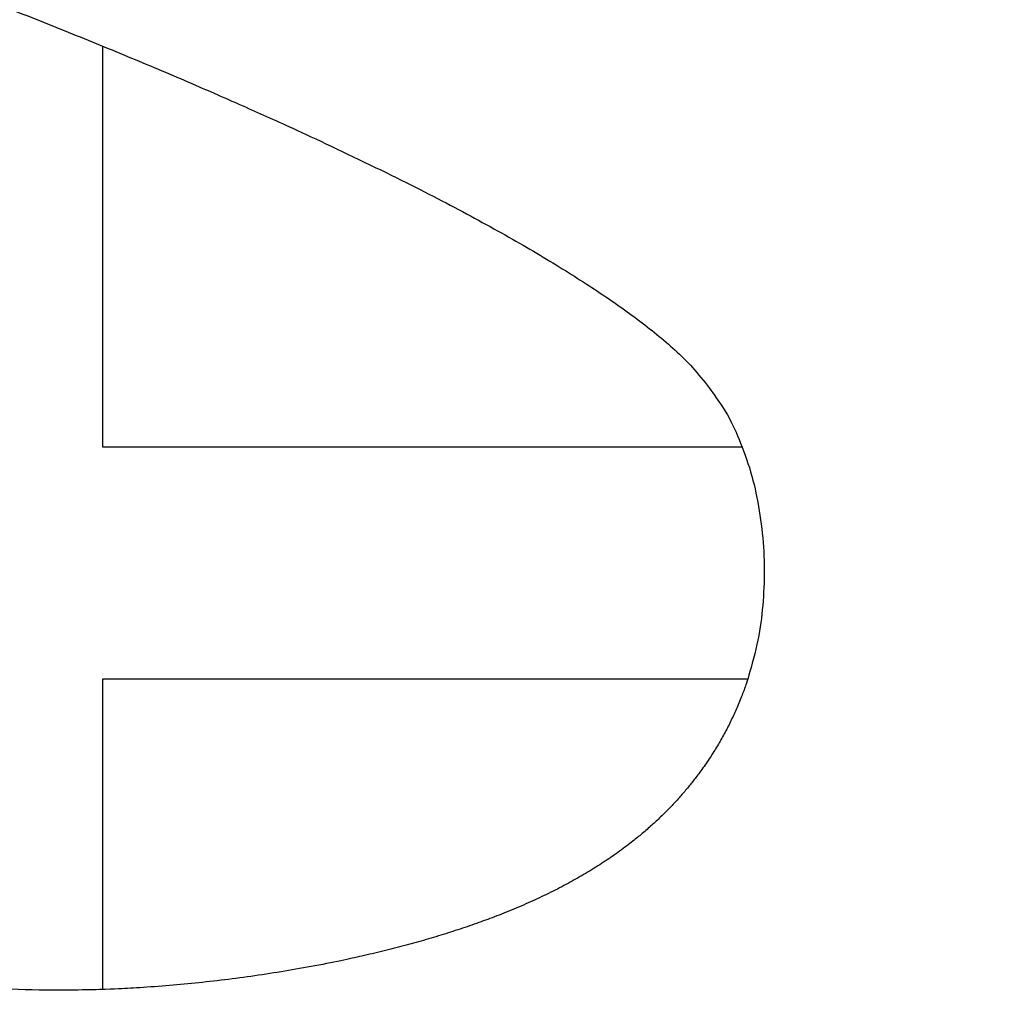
# Model space of a CAD drawing. Header units: inches. Extents: x 36 to 1719, y -84 to 1122.
# Tile 154 of 256: x 788.642 to 789.483, y 456.071 to 456.9. Entities that reach past the tile are written whole.
import ezdxf

# ---------------------------------------------------------------- set-up
doc = ezdxf.new("R2010")
doc.units = ezdxf.units.IN
doc.header["$LTSCALE"] = 48
doc.header["$MEASUREMENT"] = 0
doc.layers.add('Visible (ANSI)', color=7, linetype='Continuous', lineweight=30)

msp = doc.modelspace()

# ---------------------------------------------------------------- linework, layer by layer
at = {"layer": 'Visible (ANSI)'}
for p, q in [((788.71312, 456.87726), (788.71312, 456.53505)), ((788.71312, 456.53505), (789.25897, 456.53505)), ((789.26371, 456.33693), (788.71312, 456.33693)), ((788.71312, 456.33693), (788.71312, 456.07185))]:
    msp.add_line(p, q, dxfattribs=at)
msp.add_open_spline([(791.49229, 460.59686), (791.13901, 460.95173), (791.02278, 461.00484), (790.77078, 461.20697), (790.20917, 461.47275), (789.72508, 461.61682), (789.37499, 461.68544), (788.86365, 461.72226), (788.48347, 461.70089), (788.23562, 461.66946), (787.65683, 461.54809), (786.69298, 460.99983), (786.29672, 460.32346), (786.10976, 459.704), (786.08498, 458.94562), (786.35707, 458.27416), (786.65554, 457.83754), (787.50676, 457.29634), (787.89888, 457.1635), (788.59338, 456.93919), (789.01032, 456.74978), (789.15801, 456.65676), (789.2632, 456.57386), (789.29175, 456.40432), (789.24715, 456.25895), (789.09526, 456.11301), (788.647, 456.044), (788.41417, 456.10561), (788.05591, 456.21933), (787.62635, 456.42063), (787.26654, 456.69807), (787.09683, 456.90038), (786.89198, 457.11462)], degree=4, knots=[0, 0, 0, 0, 0, 0.074085, 0.10269, 0.133689, 0.16679, 0.198605, 0.227525, 0.257011, 0.291036, 0.329253, 0.371353, 0.415239, 0.455898, 0.494781, 0.535382, 0.575034, 0.615343, 0.653819, 0.685392, 0.711703, 0.732004, 0.749282, 0.767325, 0.789255, 0.813362, 0.840082, 0.86874, 0.896879, 0.925496, 1, 1, 1, 1, 1], dxfattribs=at)

doc.saveas('drawing.dxf')
